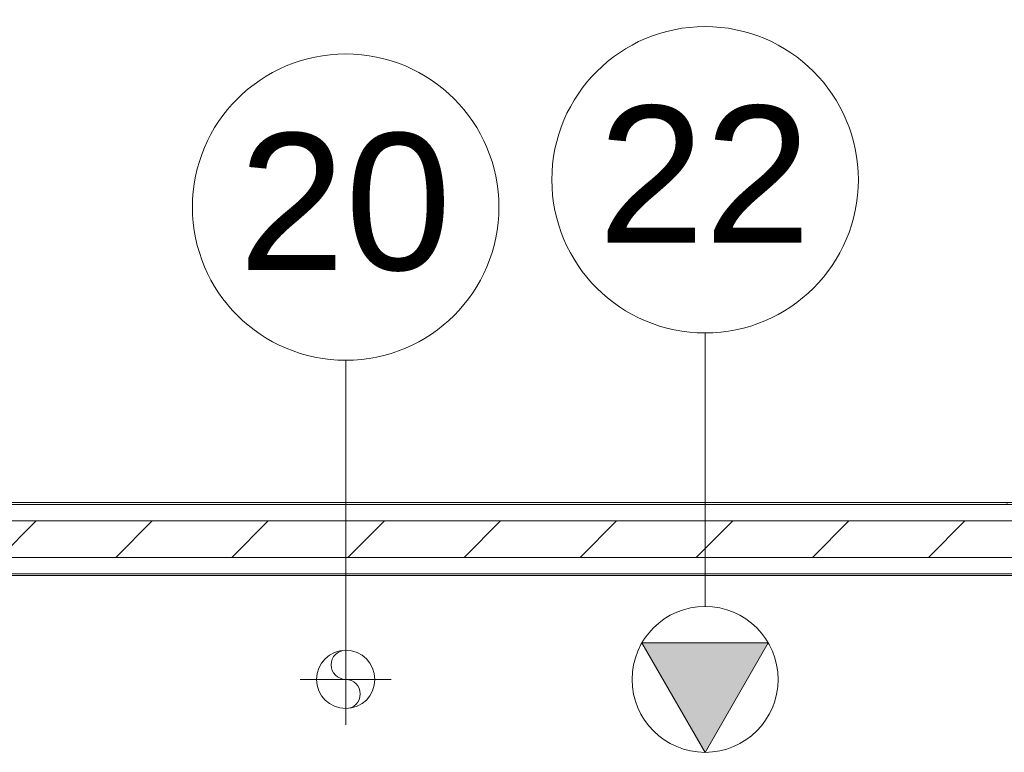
# Model space of a CAD drawing. Header units: metres. Extents: x 1.7 to 42.3, y -72.9 to -47.6.
# Tile 41 of 216: x 7 to 8.4, y -66.1 to -65.1. Entities that reach past the tile are written whole.
import ezdxf

# ---------------------------------------------------------------- set-up
doc = ezdxf.new("R2010")
doc.units = ezdxf.units.M
doc.linetypes.add('Oculto 1_5', pattern=[0.0022, 0.0015, -0.0007])
for name, color, linetype, lineweight in [('A-WALL', 7, 'Continuous', 18), ('A-WALL-PATT', 7, 'Continuous', 18), ('M-MNTG', 7, 'Continuous', 18)]:
    doc.layers.add(name, color=color, linetype=linetype, lineweight=lineweight)
doc.layers.add('M-MNTG-IDEN', color=1, linetype='Continuous', lineweight=9, true_color=0xff0000)
doc.styles.add('Arial_1', font='arial.ttf', dxfattribs={"height": 0.1875})
pattern_1 = [(50, (21.555, -62.9), (0.546555, -0.047815), [0.05715, -0.62865]), (355, (21.555, -62.9), (-0.105728, 0.573166), [0.04572, -0.50292]), (100.451, (21.601, -62.904), (0.440828, 0.525349), [0.04857, -0.53427]), (46.184, (21.555, -62.748), (0.813237, -0.12613), [0.08573, -0.94298]), (96.636, (21.623, -62.758), (0.71221, 0.742287), [0.07286, -0.80141]), (351.184, (21.555, -62.748), (0.712217, 0.742274), [0.06858, -0.75438]), (21, (21.631, -62.786), (0.454846, -0.306795), [0.05715, -0.62865]), (326, (21.631, -62.786), (0.185405, 0.55256), [0.04572, -0.50292]), (71.451, (21.669, -62.811), (0.640251, 0.245763), [0.04857, -0.53427]), (37.5, (21.555, -62.9), (0.009261, 0.2536672), [0.02515, -0.47168, 0.02515, -0.48539, -0.50482]), (37.5, (21.555, -62.9), (0.009261, 0.2536672), [-1.007, 0.02515, -0.47968]), (7.5, (21.555, -62.9), (0.200456, 0.300546), [0.02515, -0.26594, 0.02515, -0.46025, -0.1924]), (7.5, (21.555, -62.9), (0.200456, 0.300546), [-0.77648, 0.02515, -0.16726]), (327.5, (21.385, -62.9), (0.4067682, -0.0171882), [0.02515, -0.16535, 0.02515, -0.56921, -0.78867]), (327.5, (21.385, -62.9), (0.4067682, -0.0171882), [-0.78486, 0.02515, -0.76352]), (317.5, (21.309, -62.9), (0.444383, 0.0762794), [0.02515, -0.2225, 0.02515, -0.36957, -0.56007]), (317.5, (21.309, -62.9), (0.444383, 0.0762794), [-0.64237, 0.02515, -0.53492])]

# ---------------------------------------------------------------- blocks, each defined once
blk = doc.blocks.new('4 GRE - ESCOLA DE CINEMA E AUDIOVISUAL CINE REX R07_rvt-1-2PAV - FRIGORÍFICA')
at = {"layer": 'A-WALL-PATT', "true_color": 0xd4d4d4}
h = blk.add_hatch(dxfattribs=at)
h.set_pattern_fill('FP_1', color=254, style=0, pattern_type=2)
h.set_pattern_definition(pattern_1)
h.paths.add_polyline_path([(9.6407, -65.7529), (9.6407, -65.7504), (5.5087, -65.7504), (5.5087, -65.7529), (9.0426, -65.7529)])
h = blk.add_hatch(dxfattribs=at)
h.set_pattern_fill('FP_2', color=254, style=0, pattern_type=2)
h.set_pattern_definition([(45, (21.555, -62.9), (-0.0795495, 0.0795495), [])])
h.paths.add_polyline_path([(9.6432, -65.8254), (9.6657, -65.8254), (9.6657, -65.7754), (5.5087, -65.7754), (5.5087, -65.8254), (9.6407, -65.8254)])
h = blk.add_hatch(dxfattribs=at)
h.set_pattern_fill('FP_1', color=254, style=0, pattern_type=2)
h.set_pattern_definition(pattern_1)
h.paths.add_polyline_path([(8.3904, -65.8504), (9.6407, -65.8504), (9.6407, -65.8479), (5.5087, -65.8479), (5.5087, -65.8504), (7.7382, -65.8504)])
at = {"layer": 'A-WALL', "color": 253, "true_color": 0xaaaaaa}
for p, q in [((9.6407, -65.7504), (5.5087, -65.7504)), ((5.5087, -65.7529), (9.6407, -65.7529)), ((5.5087, -65.7754), (9.6407, -65.7754)), ((5.5087, -65.8254), (9.6407, -65.8254)), ((5.5087, -65.8479), (9.6407, -65.8479)), ((5.5087, -65.8504), (9.6407, -65.8504))]:
    blk.add_line(p, q, dxfattribs=at)
blk = doc.blocks.new('Ponto de força - PONTO DE FORÇA - EQUIPAMENTO-V51-2PAV - FRIGORÍFICA')
at = {"layer": 'M-MNTG', "linetype": 'Oculto 1_5', "true_color": 0xff0000}
blk.add_hatch(color=1, dxfattribs=at).paths.add_polyline_path([(0, -0.1), (0.0866, 0.05), (-0.0866, 0.05), (-0.0505, -0.0125)])
at = {"layer": 'M-MNTG'}
for p, q in [((0.0866, 0.05), (-0.0866, 0.05)), ((-0.0866, 0.05), (0, -0.1)), ((0, -0.1), (0.0866, 0.05))]:
    blk.add_line(p, q, dxfattribs=at)
blk.add_circle((0, 0), 0.1, dxfattribs=at)
blk = doc.blocks.new('Ponto de dreno - PONTO DE DRENO-878181-2PAV - FRIGORÍFICA')
at = {"layer": 'M-MNTG'}
for p, q in [((0, -0.0625), (0, 0.0625)), ((0, 0.02), (0, 0)), ((-0.0625, 0), (0.0625, 0))]:
    blk.add_line(p, q, dxfattribs=at)
blk.add_circle((0, 0), 0.04, dxfattribs=at)
for centre, start, end in [((0, 0.02), 90, 270), ((0, -0.02), 270, 90)]:
    blk.add_arc(centre, 0.02, start, end, dxfattribs=at)
blk = doc.blocks.new('M_Identificador de auxiliar MEP_BTS - Em caixas-891259-2PAV - FRIGORÍFICA')
at = {"layer": 'M-MNTG-IDEN'}
blk.add_circle((0, 0), 0.0028, dxfattribs=at)
for start, end in [(360, 180), (180, 360)]:
    blk.add_arc((0, 0), 0.0028, start, end, dxfattribs=at)

msp = doc.modelspace()

# ---------------------------------------------------------------- linework, layer by layer
at = {"layer": 'M-MNTG-IDEN'}
for p, q in [((7.9821, -65.8927), (7.9821, -65.5177)), ((7.4896, -65.9302), (7.4896, -65.5552))]:
    msp.add_line(p, q, dxfattribs=at)

# ---------------------------------------------------------------- block references
at = {"lineweight": 5}
msp.add_blockref('4 GRE - ESCOLA DE CINEMA E AUDIOVISUAL CINE REX R07_rvt-1-2PAV - FRIGORÍFICA', (0, 0), dxfattribs=at)
at = {"layer": 'M-MNTG'}
for name, p in [('Ponto de força - PONTO DE FORÇA - EQUIPAMENTO-V51-2PAV - FRIGORÍFICA', (7.9821, -65.9927)), ('Ponto de dreno - PONTO DE DRENO-878181-2PAV - FRIGORÍFICA', (7.4896, -65.9927))]:
    msp.add_blockref(name, p, dxfattribs=at)
at = {"layer": 'M-MNTG-IDEN', "xscale": 74.99999999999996, "yscale": 74.99999999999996, "zscale": 74.99999999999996}
for p in [(7.9821, -65.3077), (7.4896, -65.3452)]:
    msp.add_blockref('M_Identificador de auxiliar MEP_BTS - Em caixas-891259-2PAV - FRIGORÍFICA', p, dxfattribs=at)

# ---------------------------------------------------------------- texts
at = {"layer": 'M-MNTG-IDEN', "color": 7, "char_height": 0.1875, "width": 0.348734, "attachment_point": 1, "style": 'Arial_1'}
for s, insert in [('22', (7.8356, -65.2064)), ('20', (7.3431, -65.2439))]:
    msp.add_mtext(s, dxfattribs=dict(at, insert=insert))

doc.saveas('drawing.dxf')
